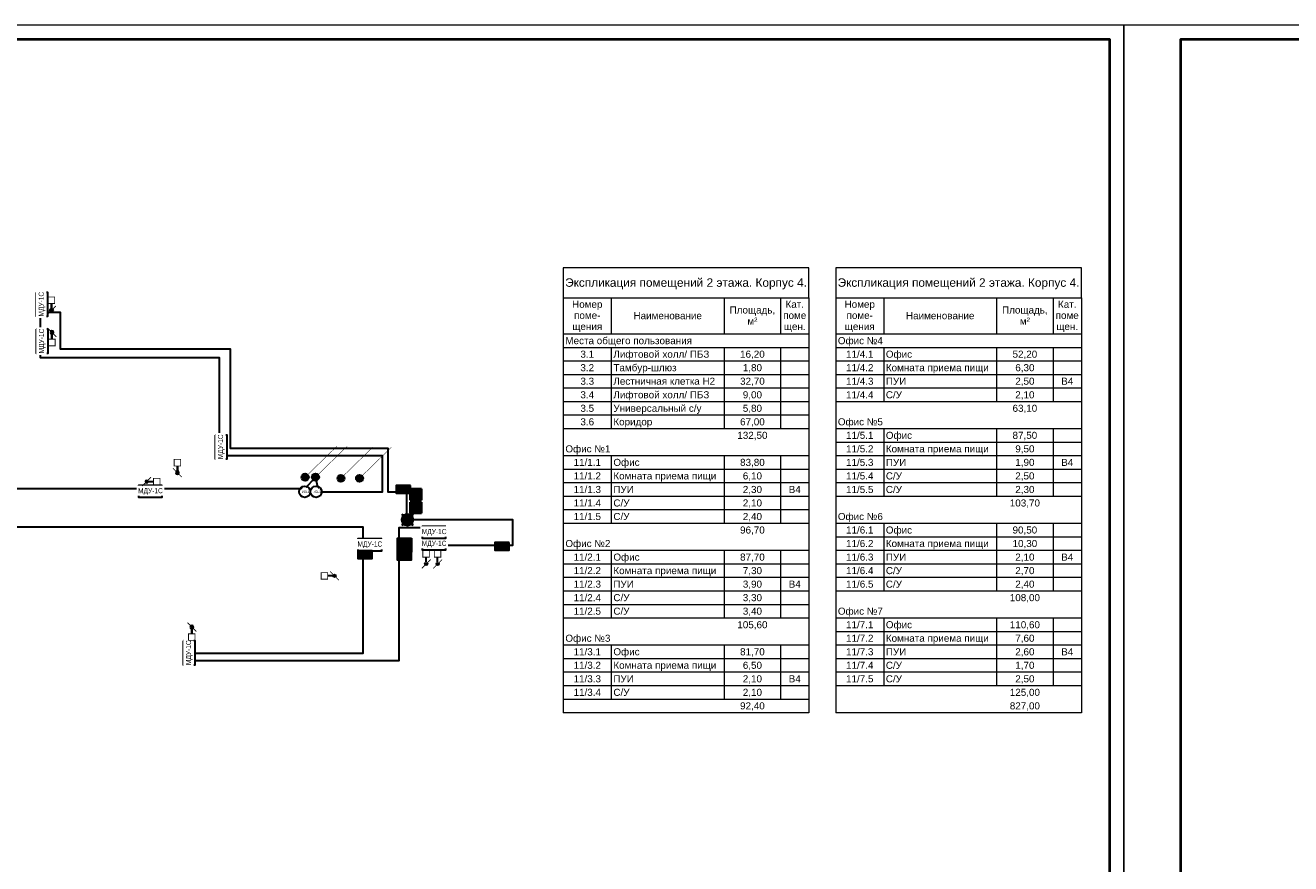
# Model space of a CAD drawing. Header units: millimetres. Extents: x -816133 to 919604, y 87941 to 147341.
# Tile 20 of 256: x -518652 to -473827, y 117641 to 147341. Entities that reach past the tile are written whole.
import ezdxf
from ezdxf.enums import TextEntityAlignment as Align

# ---------------------------------------------------------------- set-up
doc = ezdxf.new("R2010")
doc.units = ezdxf.units.MM
doc.set_wipeout_variables(frame=1)
for name, color, linetype, lineweight in [('_АПС_Оборудование', 1, 'Continuous', 30), ('A-010-M_LINE-T', 7, 'Continuous', 18), ('RC-Извещатели_пожарные', 1, 'Continuous', 30), ('Z-000-P_SCHED', 7, 'Continuous', 20), ('Воздуховоды', 7, 'Continuous', 18), ('ОС', 5, 'Continuous', 25), ('СС-011-ПОЖ-СИГНАЛИЗАЦИЯ', 1, 'Continuous', 30), ('УГО АПС и АПЗ$0$_АПС_Оборудование', 1, 'Continuous', 30), ('УГО АПС и АПЗ$0$СС-011-ПОЖ-СИГНАЛИЗАЦИЯ', 1, 'Continuous', 30)]:
    doc.layers.add(name, color=color, linetype=linetype, lineweight=lineweight)
for name, color, linetype in [('EI_HATCH_GALV', 7, 'Continuous'), ('АПС', 5, 'Continuous'), ('ССПС', 5, 'Continuous'), ('формат', 250, 'Continuous')]:
    doc.layers.add(name, color=color, linetype=linetype)
doc.layers.add('УГО АПС и АПЗ$0$СС_СОУЭ', color=7, linetype='Continuous', lineweight=35, true_color=0x004961)
doc.styles.add('1111', font='ARIALN.TTF')
doc.styles.add('Arial', font='arial.ttf', dxfattribs={"width": 0.9, "height": 700})
doc.styles.add('Arial Narrow', font='ARIALN.TTF', dxfattribs={"width": 0.9, "height": 600})
doc.styles.add('Arial_4', font='arial.ttf', dxfattribs={"height": 3})
doc.styles.add('Arial_5', font='arial.ttf', dxfattribs={"height": 2.5})
doc.styles.add('CP.Text', font='arial.ttf')

# ---------------------------------------------------------------- blocks, each defined once
blk = doc.blocks.new('*U1162')
at = {"color": 0, "lineweight": 0}
blk.add_lwpolyline([(-841, 0), (0, 0), (0, 594), (-841, 594)], close=True, dxfattribs=at)
at = {"lineweight": 40}
blk.add_lwpolyline([(-821, 5), (-5, 5), (-5, 589), (-821, 589)], close=True, dxfattribs=at)
at = {"style": 'Arial', "width": 0.9, "flags": 8}
blk.add_attdef('FORMAT', (-36.87, 1.26), '', height=2.8, dxfattribs=at)
blk = doc.blocks.new('*U1156')
at = {"ltscale": 100}
h = blk.add_hatch(color=256, dxfattribs=at)
h.dxf.hatch_style = 1
h.paths.add_polyline_path([(-35, 0, 1), (35, 0, 1)])
at = {"lineweight": 30}
blk.add_lwpolyline([(313, 313, 0, 45, 0), (186, 186, 4.5, 4.5, 0), (25, 25, 4.5, 4.5, 0)], format="xyseb", dxfattribs=at)
blk.add_circle((0, 0), 34.8, dxfattribs=at)
blk = doc.blocks.new('АМ-1')
at = {"lineweight": 40, "ltscale": 2, "true_color": 0xffffff}
h = blk.add_hatch(color=7, dxfattribs=at)
h.dxf.hatch_style = 1
h.paths.add_polyline_path([(2, 136), (506, 136), (506, 408), (2, 408)])
at = {"layer": 'ОС', "color": 1, "lineweight": 30}
blk.add_lwpolyline([(506, 408), (2, 408), (2, 136), (506, 136)], close=True, dxfattribs=at)
at = {"layer": 'ССПС', "color": 1, "lineweight": -2, "ltscale": 1000, "style": '1111', "width": 0.8}
blk.add_text('АМ-1', height=151, dxfattribs=at).set_placement((87, 194))
blk = doc.blocks.new('УГО АПС и АПЗ$0$точка сбора')
h = blk.add_hatch(color=255)
h.dxf.hatch_style = 1
h.paths.add_polyline_path([(0, 0), (-88, 88, 0.198912), (-125, 0, 0.198912), (-88, -88)])
h.paths.add_polyline_path([(125, 0, 0.198912), (88, 88), (0, 0), (88, -88, 0.198912)])
h = blk.add_hatch(color=2)
h.dxf.hatch_style = 1
h.paths.add_polyline_path([(88, -88), (0, 0), (-88, -88, 0.414214)])
h.paths.add_polyline_path([(88, 88, 0.414214), (-88, 88), (0, 0)])
at = {"layer": 'УГО АПС и АПЗ$0$СС_СОУЭ', "color": 1}
for p, q in [((-88, 88), (-125, 125)), ((-88, 88), (-125, 88)), ((-88, 88), (-88, 125)), ((88, 88), (125, 125)), ((88, 88), (88, 125)), ((88, 88), (125, 88)), ((-88, -88), (-125, -125)), ((-88, -88), (-125, -88)), ((-88, -88), (-88, -125)), ((88, -88), (125, -125)), ((88, -88), (88, -125)), ((88, -88), (125, -88))]:
    blk.add_line(p, q, dxfattribs=at)
for points in [[(-88, 88), (88, -88)], [(-88, -88), (88, 88)]]:
    blk.add_lwpolyline(points, dxfattribs=at)
blk.add_circle((0, 0), 125, dxfattribs=at)
blk = doc.blocks.new('УГО АПС и АПЗ$0$A$C7da512b9')
at = {"true_color": 0xffffff}
h = blk.add_hatch(color=7, dxfattribs=at)
h.dxf.hatch_style = 1
h.paths.add_polyline_path([(0, 199.9872), (-399.9744, 199.9872), (-399.9744, -199.9872), (0, -199.9872)])
at = {"lineweight": 35, "true_color": 0x0a0aff}
for points in [[(0, 74.9952), (0, 199.9872), (-399.9744, 199.9872), (-399.9744, 74.9952)], [(-399.9744, -74.9952), (-399.9744, -199.9872), (0, -199.9872), (0, -74.9952)]]:
    blk.add_hatch(color=5, dxfattribs=at).paths.add_polyline_path(points)
at = {"color": 5, "lineweight": 35, "true_color": 0x0a0aff}
for p, q in [((-399.9744, 199.9872), (-399.9744, -199.9872)), ((0, 199.9872), (-399.9744, 199.9872)), ((0, -199.9872), (0, 199.9872)), ((-399.9744, -199.9872), (0, -199.9872))]:
    blk.add_line(p, q, dxfattribs=at)
blk = doc.blocks.new('_МДУ')
at = {"color": 1}
blk.add_wipeout([(-350, 175), (350, 175), (350, -175), (-350, -175)], dxfattribs=at)
at = {"layer": 'АПС', "color": 1, "lineweight": 30, "ltscale": 200}
blk.add_lwpolyline([(350, 175), (-350, 175), (-350, -175), (350, -175)], close=True, dxfattribs=at)
at = {"layer": 'АПС', "color": 0, "lineweight": 30, "ltscale": 200, "insert": (3, 0), "char_height": 151, "width": 668.29, "attachment_point": 5, "style": 'Arial Narrow', "bg_fill": 2}
blk.add_mtext('МДУ-1С', dxfattribs=at)
blk = doc.blocks.new('пд_выт')
at = {"layer": 'Воздуховоды', "true_color": 0xcd6928}
h = blk.add_hatch(color=32, dxfattribs=at)
h.dxf.hatch_style = 1
h.paths.add_polyline_path([(468770, -40558, 1), (468659, -40558, 1)])
at = {"layer": 'Воздуховоды', "color": 32, "lineweight": 30, "true_color": 0xcd6928}
blk.add_line((468645, -40558), (468472, -40558), dxfattribs=at)
at = {"layer": 'Воздуховоды', "color": 32, "true_color": 0xcd6928, "const_width": 29.5}
blk.add_lwpolyline([(468242, -40674), (468472, -40673), (468472, -40443), (468241, -40443)], close=True, dxfattribs=at)
for points in [[(468558, -40401), (468675, -40519)], [(468754, -40597), (468871, -40714)]]:
    blk.add_lwpolyline(points, dxfattribs=at)
at = {"layer": 'Воздуховоды', "color": 32, "true_color": 0xcd6928}
blk.add_circle((468715, -40558), 55.4, dxfattribs=at)
blk = doc.blocks.new('озк_выт')
at = {"layer": 'УГО АПС и АПЗ$0$_АПС_Оборудование', "ltscale": 200}
h = blk.add_hatch(color=5, dxfattribs=at)
h.dxf.hatch_style = 1
h.paths.add_polyline_path([(468756, -41333, 1), (468645, -41333, 1)])
at = {"color": 5, "const_width": 29.5}
blk.add_lwpolyline([(468544, -41177), (468661, -41294)], dxfattribs=at)
at = {"layer": 'УГО АПС и АПЗ$0$_АПС_Оборудование', "color": 5, "lineweight": 35, "ltscale": 200}
blk.add_line((468631, -41333), (468458, -41334), dxfattribs=at)
at = {"layer": 'УГО АПС и АПЗ$0$_АПС_Оборудование', "color": 5, "const_width": 29.5}
blk.add_lwpolyline([(468227, -41449), (468458, -41449), (468458, -41218), (468227, -41218)], close=True, dxfattribs=at)
blk.add_lwpolyline([(468740, -41373), (468857, -41490)], dxfattribs=at)
at = {"layer": 'УГО АПС и АПЗ$0$_АПС_Оборудование', "color": 5}
blk.add_circle((468700, -41333), 55.4, dxfattribs=at)
blk = doc.blocks.new('пд_пр')
at = {"layer": 'Воздуховоды', "true_color": 0x008800}
h = blk.add_hatch(color=96, dxfattribs=at)
h.dxf.hatch_style = 1
h.paths.add_polyline_path([(468765, -40912, 1), (468654, -40912, 1)])
at = {"layer": 'Воздуховоды', "color": 96, "lineweight": 30, "true_color": 0x008800}
blk.add_line((468640, -40912), (468467, -40912), dxfattribs=at)
at = {"layer": 'Воздуховоды', "color": 96, "true_color": 0x008800, "const_width": 29.5}
blk.add_lwpolyline([(468237, -41028), (468468, -41028), (468467, -40797), (468237, -40797)], close=True, dxfattribs=at)
for points in [[(468553, -40755), (468671, -40873)], [(468749, -40951), (468867, -41069)]]:
    blk.add_lwpolyline(points, dxfattribs=at)
at = {"layer": 'Воздуховоды', "color": 96, "true_color": 0x008800}
blk.add_circle((468710, -40912), 55.4, dxfattribs=at)
blk = doc.blocks.new('озк_пр')
at = {"layer": 'УГО АПС и АПЗ$0$_АПС_Оборудование', "ltscale": 200}
h = blk.add_hatch(color=1, dxfattribs=at)
h.dxf.hatch_style = 1
h.paths.add_polyline_path([(468761, -41723, 1), (468650, -41723, 1)])
at = {"color": 1, "const_width": 29.5}
blk.add_lwpolyline([(468549, -41567), (468666, -41684)], dxfattribs=at)
at = {"layer": 'УГО АПС и АПЗ$0$_АПС_Оборудование', "color": 1, "lineweight": 35, "ltscale": 200}
blk.add_line((468636, -41723), (468463, -41723), dxfattribs=at)
at = {"layer": 'УГО АПС и АПЗ$0$_АПС_Оборудование', "color": 1, "const_width": 29.5}
blk.add_lwpolyline([(468233, -41839), (468463, -41839), (468463, -41608), (468232, -41608)], close=True, dxfattribs=at)
blk.add_lwpolyline([(468745, -41762), (468862, -41880)], dxfattribs=at)
at = {"layer": 'УГО АПС и АПЗ$0$_АПС_Оборудование', "color": 1}
blk.add_circle((468706, -41723), 55.4, dxfattribs=at)
blk = doc.blocks.new('ИЗ-1')
blk.add_wipeout([(469979, -66893), (470179, -67093), (470379, -66893), (470179, -66693)])
blk.add_circle((470179, -66893), 200)
at = {"layer": 'УГО АПС и АПЗ$0$СС-011-ПОЖ-СИГНАЛИЗАЦИЯ', "color": 1, "style": 'CP.Text', "width": 0.8}
blk.add_text('ИЗ-1', height=90, dxfattribs=at).set_placement((470079, -66939))
blk = doc.blocks.new('УДП')
at = {"color": 30}
blk.add_wipeout([(324223, -148669), (324222, -149169), (323722, -149169), (323723, -148669)], dxfattribs=at).dxf.layer = 'RC-Извещатели_пожарные'
blk.add_wipeout([(323722, -149169), (323723, -148669), (324223, -148669), (324222, -149169)], dxfattribs=at).dxf.layer = 'RC-Извещатели_пожарные'
at = {"layer": 'EI_HATCH_GALV', "lineweight": 30, "true_color": 0xffffff}
h = blk.add_hatch(color=7, dxfattribs=at)
h.dxf.hatch_style = 1
h.paths.add_polyline_path([(324223, -148669), (324222, -149169), (323722, -149169), (323723, -148669)])
at = {"layer": 'RC-Извещатели_пожарные', "color": 30, "ltscale": 30}
blk.add_lwpolyline([(324223, -148669), (324222, -149169), (323722, -149169), (323723, -148669)], close=True, dxfattribs=at)
at = {"layer": 'RC-Извещатели_пожарные', "color": 30, "ltscale": 30, "const_width": 37.5}
blk.add_lwpolyline([(323823, -148769, 1), (324123, -148769, 1)], format="xyb", dxfattribs=at)
blk.add_lwpolyline([(323972, -148919), (323972, -149069)], dxfattribs=at)
at = {"color": 30, "lineweight": 30, "style": 'Arial Narrow', "width": 0.9}
blk.add_text('ДУ', height=100, dxfattribs=at).set_placement((323814, -149078), align=Align.MIDDLE_CENTER)
blk = doc.blocks.new('авфывыа')
at = {"lineweight": 40, "ltscale": 2, "true_color": 0xffffff}
h = blk.add_hatch(color=7, dxfattribs=at)
h.dxf.hatch_style = 1
h.paths.add_polyline_path([(287340, 199930), (287843, 199930), (287843, 200202), (287340, 200202)])
at = {"layer": 'ОС', "color": 1, "lineweight": 30}
blk.add_lwpolyline([(287843, 200202), (287340, 200202), (287340, 199930), (287843, 199930)], close=True, dxfattribs=at)
at = {"layer": 'ССПС', "color": 1, "lineweight": -2, "ltscale": 1000, "style": '1111', "width": 0.8}
blk.add_text('АМ-1', height=151, dxfattribs=at).set_placement((287425, 199988))

msp = doc.modelspace()

# ---------------------------------------------------------------- linework, layer by layer
at = {"layer": 'A-010-M_LINE-T'}
for p, q in [((-499595, 138746), (-499595, 137688)), ((-490895, 138746), (-499595, 138746)), ((-490895, 137688), (-490895, 138746)), ((-489943, 138746), (-489943, 137688)), ((-481243, 138746), (-489943, 138746)), ((-481243, 137688), (-481243, 138746)), ((-499595, 137688), (-499595, 122984)), ((-499595, 137688), (-490895, 137688)), ((-497895, 137688), (-497895, 136401)), ((-493895, 137688), (-493895, 136401)), ((-491895, 137688), (-491895, 136401)), ((-490895, 137688), (-490895, 122984)), ((-489943, 137688), (-489943, 122984)), ((-489943, 137688), (-481243, 137688)), ((-488243, 137688), (-488243, 136401)), ((-484243, 137688), (-484243, 136401)), ((-482243, 137688), (-482243, 136401)), ((-481243, 137688), (-481243, 122984)), ((-497895, 136401), (-499595, 136401)), ((-493895, 136401), (-497895, 136401)), ((-491895, 136401), (-493895, 136401)), ((-490895, 136401), (-491895, 136401)), ((-488243, 136401), (-489943, 136401)), ((-484243, 136401), (-488243, 136401)), ((-482243, 136401), (-484243, 136401)), ((-481243, 136401), (-482243, 136401)), ((-497895, 135921), (-499595, 135921)), ((-493895, 135921), (-497895, 135921)), ((-497895, 135921), (-497895, 135442)), ((-491895, 135921), (-493895, 135921)), ((-493895, 135921), (-493895, 135442)), ((-490895, 135921), (-491895, 135921)), ((-491895, 135921), (-491895, 135442)), ((-488243, 135921), (-489943, 135921)), ((-484243, 135921), (-488243, 135921)), ((-488243, 135921), (-488243, 135442)), ((-482243, 135921), (-484243, 135921)), ((-484243, 135921), (-484243, 135442)), ((-481243, 135921), (-482243, 135921)), ((-482243, 135921), (-482243, 135442)), ((-497895, 135442), (-499595, 135442)), ((-493895, 135442), (-497895, 135442)), ((-497895, 135442), (-497895, 134963)), ((-491895, 135442), (-493895, 135442)), ((-493895, 135442), (-493895, 134963)), ((-490895, 135442), (-491895, 135442)), ((-491895, 135442), (-491895, 134963)), ((-488243, 135442), (-489943, 135442)), ((-484243, 135442), (-488243, 135442)), ((-488243, 135442), (-488243, 134963)), ((-482243, 135442), (-484243, 135442)), ((-484243, 135442), (-484243, 134963)), ((-481243, 135442), (-482243, 135442)), ((-482243, 135442), (-482243, 134963)), ((-497895, 134963), (-499595, 134963)), ((-493895, 134963), (-497895, 134963)), ((-497895, 134963), (-497895, 134484)), ((-491895, 134963), (-493895, 134963)), ((-493895, 134963), (-493895, 134484)), ((-490895, 134963), (-491895, 134963)), ((-491895, 134963), (-491895, 134484)), ((-488243, 134963), (-489943, 134963)), ((-484243, 134963), (-488243, 134963)), ((-488243, 134963), (-488243, 134484)), ((-482243, 134963), (-484243, 134963)), ((-484243, 134963), (-484243, 134484)), ((-481243, 134963), (-482243, 134963)), ((-482243, 134963), (-482243, 134484)), ((-497895, 134484), (-499595, 134484)), ((-493895, 134484), (-497895, 134484)), ((-497895, 134484), (-497895, 134005)), ((-491895, 134484), (-493895, 134484)), ((-493895, 134484), (-493895, 134005)), ((-490895, 134484), (-491895, 134484)), ((-491895, 134484), (-491895, 134005)), ((-488243, 134484), (-489943, 134484)), ((-484243, 134484), (-488243, 134484)), ((-488243, 134484), (-488243, 134005)), ((-482243, 134484), (-484243, 134484)), ((-484243, 134484), (-484243, 134005)), ((-481243, 134484), (-482243, 134484)), ((-482243, 134484), (-482243, 134005)), ((-497895, 134005), (-499595, 134005)), ((-493895, 134005), (-497895, 134005)), ((-497895, 134005), (-497895, 133525)), ((-491895, 134005), (-493895, 134005)), ((-493895, 134005), (-493895, 133525)), ((-490895, 134005), (-491895, 134005)), ((-491895, 134005), (-491895, 133525)), ((-488243, 134005), (-489943, 134005)), ((-484243, 134005), (-488243, 134005)), ((-482243, 134005), (-484243, 134005)), ((-481243, 134005), (-482243, 134005)), ((-497895, 133525), (-499595, 133525)), ((-493895, 133525), (-497895, 133525)), ((-497895, 133525), (-497895, 133046)), ((-491895, 133525), (-493895, 133525)), ((-493895, 133525), (-493895, 133046)), ((-490895, 133525), (-491895, 133525)), ((-491895, 133525), (-491895, 133046)), ((-497895, 133046), (-499595, 133046)), ((-493895, 133046), (-497895, 133046)), ((-491895, 133046), (-493895, 133046)), ((-490895, 133046), (-491895, 133046)), ((-488243, 133046), (-489943, 133046)), ((-484243, 133046), (-488243, 133046)), ((-488243, 133046), (-488243, 132567)), ((-482243, 133046), (-484243, 133046)), ((-484243, 133046), (-484243, 132567)), ((-481243, 133046), (-482243, 133046)), ((-482243, 133046), (-482243, 132567)), ((-488243, 132567), (-489943, 132567)), ((-484243, 132567), (-488243, 132567)), ((-488243, 132567), (-488243, 132088)), ((-482243, 132567), (-484243, 132567)), ((-484243, 132567), (-484243, 132088)), ((-481243, 132567), (-482243, 132567)), ((-482243, 132567), (-482243, 132088)), ((-497895, 132088), (-499595, 132088)), ((-493895, 132088), (-497895, 132088)), ((-497895, 132088), (-497895, 131609)), ((-491895, 132088), (-493895, 132088)), ((-493895, 132088), (-493895, 131609)), ((-490895, 132088), (-491895, 132088)), ((-491895, 132088), (-491895, 131609)), ((-488243, 132088), (-489943, 132088)), ((-484243, 132088), (-488243, 132088)), ((-488243, 132088), (-488243, 131609)), ((-482243, 132088), (-484243, 132088)), ((-484243, 132088), (-484243, 131609)), ((-481243, 132088), (-482243, 132088)), ((-482243, 132088), (-482243, 131609)), ((-497895, 131609), (-499595, 131609)), ((-493895, 131609), (-497895, 131609)), ((-497895, 131609), (-497895, 131130)), ((-491895, 131609), (-493895, 131609)), ((-493895, 131609), (-493895, 131130)), ((-490895, 131609), (-491895, 131609)), ((-491895, 131609), (-491895, 131130)), ((-488243, 131609), (-489943, 131609)), ((-484243, 131609), (-488243, 131609)), ((-488243, 131609), (-488243, 131130)), ((-482243, 131609), (-484243, 131609)), ((-484243, 131609), (-484243, 131130)), ((-481243, 131609), (-482243, 131609)), ((-482243, 131609), (-482243, 131130)), ((-497895, 131130), (-499595, 131130)), ((-493895, 131130), (-497895, 131130)), ((-497895, 131130), (-497895, 130650)), ((-491895, 131130), (-493895, 131130)), ((-493895, 131130), (-493895, 130650)), ((-490895, 131130), (-491895, 131130)), ((-491895, 131130), (-491895, 130650)), ((-488243, 131130), (-489943, 131130)), ((-484243, 131130), (-488243, 131130)), ((-488243, 131130), (-488243, 130650)), ((-482243, 131130), (-484243, 131130)), ((-484243, 131130), (-484243, 130650)), ((-481243, 131130), (-482243, 131130)), ((-482243, 131130), (-482243, 130650)), ((-497895, 130650), (-499595, 130650)), ((-493895, 130650), (-497895, 130650)), ((-497895, 130650), (-497895, 130171)), ((-491895, 130650), (-493895, 130650)), ((-493895, 130650), (-493895, 130171)), ((-490895, 130650), (-491895, 130650)), ((-491895, 130650), (-491895, 130171)), ((-488243, 130650), (-489943, 130650)), ((-484243, 130650), (-488243, 130650)), ((-482243, 130650), (-484243, 130650)), ((-481243, 130650), (-482243, 130650)), ((-497895, 130171), (-499595, 130171)), ((-493895, 130171), (-497895, 130171)), ((-497895, 130171), (-497895, 129692)), ((-491895, 130171), (-493895, 130171)), ((-493895, 130171), (-493895, 129692)), ((-490895, 130171), (-491895, 130171)), ((-491895, 130171), (-491895, 129692)), ((-497895, 129692), (-499595, 129692)), ((-493895, 129692), (-497895, 129692)), ((-491895, 129692), (-493895, 129692)), ((-490895, 129692), (-491895, 129692)), ((-488243, 129692), (-489943, 129692)), ((-484243, 129692), (-488243, 129692)), ((-488243, 129692), (-488243, 129213)), ((-482243, 129692), (-484243, 129692)), ((-484243, 129692), (-484243, 129213)), ((-481243, 129692), (-482243, 129692)), ((-482243, 129692), (-482243, 129213)), ((-488243, 129213), (-489943, 129213)), ((-484243, 129213), (-488243, 129213)), ((-488243, 129213), (-488243, 128734)), ((-482243, 129213), (-484243, 129213)), ((-484243, 129213), (-484243, 128734)), ((-481243, 129213), (-482243, 129213)), ((-482243, 129213), (-482243, 128734)), ((-497895, 128734), (-499595, 128734)), ((-493895, 128734), (-497895, 128734)), ((-497895, 128734), (-497895, 128255)), ((-491895, 128734), (-493895, 128734)), ((-493895, 128734), (-493895, 128255)), ((-490895, 128734), (-491895, 128734)), ((-491895, 128734), (-491895, 128255)), ((-488243, 128734), (-489943, 128734)), ((-484243, 128734), (-488243, 128734)), ((-488243, 128734), (-488243, 128255)), ((-482243, 128734), (-484243, 128734)), ((-484243, 128734), (-484243, 128255)), ((-481243, 128734), (-482243, 128734)), ((-482243, 128734), (-482243, 128255)), ((-497895, 128255), (-499595, 128255)), ((-493895, 128255), (-497895, 128255)), ((-497895, 128255), (-497895, 127775)), ((-491895, 128255), (-493895, 128255)), ((-493895, 128255), (-493895, 127775)), ((-490895, 128255), (-491895, 128255)), ((-491895, 128255), (-491895, 127775)), ((-488243, 128255), (-489943, 128255)), ((-484243, 128255), (-488243, 128255)), ((-488243, 128255), (-488243, 127775)), ((-482243, 128255), (-484243, 128255)), ((-484243, 128255), (-484243, 127775)), ((-481243, 128255), (-482243, 128255)), ((-482243, 128255), (-482243, 127775)), ((-497895, 127775), (-499595, 127775)), ((-493895, 127775), (-497895, 127775)), ((-497895, 127775), (-497895, 127296)), ((-491895, 127775), (-493895, 127775)), ((-493895, 127775), (-493895, 127296)), ((-490895, 127775), (-491895, 127775)), ((-491895, 127775), (-491895, 127296)), ((-488243, 127775), (-489943, 127775)), ((-484243, 127775), (-488243, 127775)), ((-488243, 127775), (-488243, 127296)), ((-482243, 127775), (-484243, 127775)), ((-484243, 127775), (-484243, 127296)), ((-481243, 127775), (-482243, 127775)), ((-482243, 127775), (-482243, 127296)), ((-497895, 127296), (-499595, 127296)), ((-493895, 127296), (-497895, 127296)), ((-497895, 127296), (-497895, 126817)), ((-491895, 127296), (-493895, 127296)), ((-493895, 127296), (-493895, 126817)), ((-490895, 127296), (-491895, 127296)), ((-491895, 127296), (-491895, 126817)), ((-488243, 127296), (-489943, 127296)), ((-484243, 127296), (-488243, 127296)), ((-482243, 127296), (-484243, 127296)), ((-481243, 127296), (-482243, 127296)), ((-497895, 126817), (-499595, 126817)), ((-493895, 126817), (-497895, 126817)), ((-497895, 126817), (-497895, 126338)), ((-491895, 126817), (-493895, 126817)), ((-493895, 126817), (-493895, 126338)), ((-490895, 126817), (-491895, 126817)), ((-491895, 126817), (-491895, 126338)), ((-497895, 126338), (-499595, 126338)), ((-493895, 126338), (-497895, 126338)), ((-491895, 126338), (-493895, 126338)), ((-490895, 126338), (-491895, 126338)), ((-488243, 126338), (-489943, 126338)), ((-484243, 126338), (-488243, 126338)), ((-488243, 126338), (-488243, 125859)), ((-482243, 126338), (-484243, 126338)), ((-484243, 126338), (-484243, 125859)), ((-481243, 126338), (-482243, 126338)), ((-482243, 126338), (-482243, 125859)), ((-488243, 125859), (-489943, 125859)), ((-484243, 125859), (-488243, 125859)), ((-488243, 125859), (-488243, 125379)), ((-482243, 125859), (-484243, 125859)), ((-484243, 125859), (-484243, 125379)), ((-481243, 125859), (-482243, 125859)), ((-482243, 125859), (-482243, 125379)), ((-497895, 125379), (-499595, 125379)), ((-493895, 125379), (-497895, 125379)), ((-497895, 125379), (-497895, 124900)), ((-491895, 125379), (-493895, 125379)), ((-493895, 125379), (-493895, 124900)), ((-490895, 125379), (-491895, 125379)), ((-491895, 125379), (-491895, 124900)), ((-488243, 125379), (-489943, 125379)), ((-484243, 125379), (-488243, 125379)), ((-488243, 125379), (-488243, 124900)), ((-482243, 125379), (-484243, 125379)), ((-484243, 125379), (-484243, 124900)), ((-481243, 125379), (-482243, 125379)), ((-482243, 125379), (-482243, 124900)), ((-497895, 124900), (-499595, 124900)), ((-493895, 124900), (-497895, 124900)), ((-497895, 124900), (-497895, 124421)), ((-491895, 124900), (-493895, 124900)), ((-493895, 124900), (-493895, 124421)), ((-490895, 124900), (-491895, 124900)), ((-491895, 124900), (-491895, 124421)), ((-488243, 124900), (-489943, 124900)), ((-484243, 124900), (-488243, 124900)), ((-488243, 124900), (-488243, 124421)), ((-482243, 124900), (-484243, 124900)), ((-484243, 124900), (-484243, 124421)), ((-481243, 124900), (-482243, 124900)), ((-482243, 124900), (-482243, 124421)), ((-497895, 124421), (-499595, 124421)), ((-493895, 124421), (-497895, 124421)), ((-497895, 124421), (-497895, 123942)), ((-491895, 124421), (-493895, 124421)), ((-493895, 124421), (-493895, 123942)), ((-490895, 124421), (-491895, 124421)), ((-491895, 124421), (-491895, 123942)), ((-488243, 124421), (-489943, 124421)), ((-484243, 124421), (-488243, 124421)), ((-488243, 124421), (-488243, 123942)), ((-482243, 124421), (-484243, 124421)), ((-484243, 124421), (-484243, 123942)), ((-481243, 124421), (-482243, 124421)), ((-482243, 124421), (-482243, 123942)), ((-497895, 123942), (-499595, 123942)), ((-493895, 123942), (-497895, 123942)), ((-497895, 123942), (-497895, 123463)), ((-491895, 123942), (-493895, 123942)), ((-493895, 123942), (-493895, 123463)), ((-490895, 123942), (-491895, 123942)), ((-491895, 123942), (-491895, 123463)), ((-488243, 123942), (-489943, 123942)), ((-484243, 123942), (-488243, 123942)), ((-482243, 123942), (-484243, 123942)), ((-481243, 123942), (-482243, 123942)), ((-497895, 123463), (-499595, 123463)), ((-493895, 123463), (-497895, 123463)), ((-491895, 123463), (-493895, 123463)), ((-490895, 123463), (-491895, 123463)), ((-490895, 122984), (-499595, 122984)), ((-481243, 122984), (-489943, 122984))]:
    msp.add_line(p, q, dxfattribs=at)
at = {"layer": 'СС-011-ПОЖ-СИГНАЛИЗАЦИЯ', "color": 1}
for points in [[(-508373, 131335), (-508267, 130813), (-505999, 130813), (-505999, 132084), (-511774, 132084), (-511774, 135565), (-518112, 135565), (-518112, 137183), (-517414, 137183), (-517414, 135881), (-511396, 135881), (-511396, 132357), (-505812, 132357), (-505812, 130813), (-505146, 130813), (-505146, 129840), (-501390, 129840), (-501390, 128916), (-504195, 128916), (-504195, 129536), (-505422, 129536), (-505422, 124825), (-512733, 124825), (-512733, 125098), (-506685, 125098), (-506685, 129558), (-531168, 129558)], [(-519268, 130928), (-508736, 130928), (-508373, 131335)]]:
    msp.add_lwpolyline(points, dxfattribs=at)

# ---------------------------------------------------------------- block references
at = {"xscale": 3.600000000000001, "yscale": 3.600000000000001, "zscale": 3.600000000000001, "rotation": 359.2880171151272}
for p in [(-508739, 131333), (-508373, 131335), (-507471, 131295), (-506811, 131295)]:
    msp.add_blockref('*U1156', p, dxfattribs=at)
at = {"color": 6}
for p in [(-792855, -69158), (-789354, -71188)]:
    msp.add_blockref('авфывыа', p, dxfattribs=at)
msp.add_blockref('АМ-1', (-505480, 128270))
at = {"layer": 'СС-011-ПОЖ-СИГНАЛИЗАЦИЯ', "lineweight": 30, "xscale": -1}
for p, rotation in [((-476376, -332238), 270), ((-554598, 600190), 90)]:
    msp.add_blockref('озк_выт', p, dxfattribs=dict(at, rotation=rotation))
at = {"layer": 'СС-011-ПОЖ-СИГНАЛИЗАЦИЯ', "lineweight": 30}
msp.add_blockref('пд_выт', (-976414, 168395), dxfattribs=at)
at = {"layer": 'УГО АПС и АПЗ$0$_АПС_Оборудование', "rotation": 270}
for p in [(-504815, 130517), (-504815, 130054)]:
    msp.add_blockref('УГО АПС и АПЗ$0$A$C7da512b9', p, dxfattribs=at)
at = {"layer": 'УГО АПС и АПЗ$0$_АПС_Оборудование', "xscale": 1.6, "yscale": 1.6, "zscale": 1.6, "rotation": 270}
msp.add_blockref('УГО АПС и АПЗ$0$точка сбора', (-505117, 129824, 0), dxfattribs=at)
at = {"layer": 'формат', "xscale": 100, "yscale": 100, "zscale": 100}
for p in [(-479733, 87941), (-395633, 87941)]:
    msp.add_blockref('*U1162', p, dxfattribs=at)

# ---------------------------------------------------------------- texts
at = {"layer": 'Z-000-P_SCHED', "line_spacing_factor": 0.941778}
for s, insert, char_height, width, attachment_point, style in [('Экспликация помещений 2 этажа. Корпус 4.', (-495245, 138378), 300, 10224.68, 2, 'Arial_4'), ('Экспликация помещений 2 этажа. Корпус 4.', (-485593, 138378), 300, 10224.68, 2, 'Arial_4'), ('Номер\\Pпоме-\\Pщения', (-498745, 137583), 250, 1285.52, 2, 'Arial_5'), ('Наименование', (-495895, 137179), 250, 2895.47, 2, 'Arial_5'), ('Площадь,\\Pм\\fArial|b0|i0|c238|p34|;²', (-492895, 137381), 250, 1925.21, 2, 'Arial_5'), ('Кат.\\Pпоме\\Pщен.', (-491395, 137583), 250, 979.44, 2, 'Arial_5'), ('Номер\\Pпоме-\\Pщения', (-489093, 137583), 250, 1285.52, 2, 'Arial_5'), ('Наименование', (-486243, 137179), 250, 2895.47, 2, 'Arial_5'), ('Площадь,\\Pм\\fArial|b0|i0|c238|p34|;²', (-483243, 137381), 250, 1925.21, 2, 'Arial_5'), ('Кат.\\Pпоме\\Pщен.', (-481743, 137583), 250, 979.44, 2, 'Arial_5'), ('Места общего пользования', (-499520, 136295), 250, 5356.32, 1, 'Arial_5'), ('Офис №4', (-489868, 136295), 250, 1903.79, 1, 'Arial_5'), ('3.1', (-498745, 135816), 250, 581.54, 2, 'Arial_5'), ('Лифтовой холл/ ПБЗ', (-497820, 135816), 250, 4052.44, 1, 'Arial_5'), ('16,20', (-492895, 135816), 250, 1046.78, 2, 'Arial_5'), ('11/4.1', (-489093, 135816), 250, 1163.09, 2, 'Arial_5'), ('Офис', (-488168, 135816), 250, 1107.99, 1, 'Arial_5'), ('52,20', (-483243, 135816), 250, 1046.78, 2, 'Arial_5'), ('3.2', (-498745, 135337), 250, 581.54, 2, 'Arial_5'), ('Тамбур-шлюз', (-497820, 135337), 250, 2659.79, 1, 'Arial_5'), ('1,80', (-492895, 135337), 250, 814.16, 2, 'Arial_5'), ('11/4.2', (-489093, 135337), 250, 1163.09, 2, 'Arial_5'), ('Комната приема пищи', (-488168, 135337), 250, 4358.51, 1, 'Arial_5'), ('6,30', (-483243, 135337), 250, 814.16, 2, 'Arial_5'), ('3.3', (-498745, 134858), 250, 581.54, 2, 'Arial_5'), ('Лестничная клетка Н2', (-497820, 134858), 250, 4300.36, 1, 'Arial_5'), ('32,70', (-492895, 134858), 250, 1046.78, 2, 'Arial_5'), ('11/4.3', (-489093, 134858), 250, 1163.09, 2, 'Arial_5'), ('ПУИ', (-488168, 134858), 250, 863.13, 1, 'Arial_5'), ('2,50', (-483243, 134858), 250, 814.16, 2, 'Arial_5'), ('В4', (-481743, 134858), 250, 511.15, 2, 'Arial_5'), ('3.4', (-498745, 134378), 250, 581.54, 2, 'Arial_5'), ('Лифтовой холл/ ПБЗ', (-497820, 134378), 250, 4052.44, 1, 'Arial_5'), ('9,00', (-492895, 134378), 250, 814.16, 2, 'Arial_5'), ('11/4.4', (-489093, 134378), 250, 1163.09, 2, 'Arial_5'), ('С/У', (-488168, 134378), 250, 679.49, 1, 'Arial_5'), ('2,10', (-483243, 134378), 250, 814.16, 2, 'Arial_5'), ('3.5', (-498745, 133899), 250, 581.54, 2, 'Arial_5'), ('Универсальный с/у', (-497820, 133899), 250, 3712.69, 1, 'Arial_5'), ('5,80', (-492895, 133899), 250, 814.16, 2, 'Arial_5'), ('63,10', (-483243, 133899), 250, 1046.78, 2, 'Arial_5'), ('3.6', (-498745, 133420), 250, 581.54, 2, 'Arial_5'), ('Коридор', (-497820, 133420), 250, 1646.69, 1, 'Arial_5'), ('67,00', (-492895, 133420), 250, 1046.78, 2, 'Arial_5'), ('Офис №5', (-489868, 133420), 250, 1903.79, 1, 'Arial_5'), ('132,50', (-492895, 132941), 250, 1279.39, 2, 'Arial_5'), ('11/5.1', (-489093, 132941), 250, 1163.09, 2, 'Arial_5'), ('Офис', (-488168, 132941), 250, 1107.99, 1, 'Arial_5'), ('87,50', (-483243, 132941), 250, 1046.78, 2, 'Arial_5'), ('Офис №1', (-499520, 132462), 250, 1903.79, 1, 'Arial_5'), ('11/5.2', (-489093, 132462), 250, 1163.09, 2, 'Arial_5'), ('Комната приема пищи', (-488168, 132462), 250, 4358.51, 1, 'Arial_5'), ('9,50', (-483243, 132462), 250, 814.16, 2, 'Arial_5'), ('11/1.1', (-498745, 131983), 250, 1163.09, 2, 'Arial_5'), ('Офис', (-497820, 131983), 250, 1107.99, 1, 'Arial_5'), ('83,80', (-492895, 131983), 250, 1046.78, 2, 'Arial_5'), ('11/5.3', (-489093, 131983), 250, 1163.09, 2, 'Arial_5'), ('ПУИ', (-488168, 131983), 250, 863.13, 1, 'Arial_5'), ('1,90', (-483243, 131983), 250, 814.16, 2, 'Arial_5'), ('В4', (-481743, 131983), 250, 511.15, 2, 'Arial_5'), ('11/1.2', (-498745, 131503), 250, 1163.09, 2, 'Arial_5'), ('Комната приема пищи', (-497820, 131503), 250, 4358.51, 1, 'Arial_5'), ('6,10', (-492895, 131503), 250, 814.16, 2, 'Arial_5'), ('11/5.4', (-489093, 131503), 250, 1163.09, 2, 'Arial_5'), ('С/У', (-488168, 131503), 250, 679.49, 1, 'Arial_5'), ('2,50', (-483243, 131503), 250, 814.16, 2, 'Arial_5'), ('11/1.3', (-498745, 131024), 250, 1163.09, 2, 'Arial_5'), ('ПУИ', (-497820, 131024), 250, 863.13, 1, 'Arial_5'), ('2,30', (-492895, 131024), 250, 814.16, 2, 'Arial_5'), ('В4', (-491395, 131024), 250, 511.15, 2, 'Arial_5'), ('11/5.5', (-489093, 131024), 250, 1163.09, 2, 'Arial_5'), ('С/У', (-488168, 131024), 250, 679.49, 1, 'Arial_5'), ('2,30', (-483243, 131024), 250, 814.16, 2, 'Arial_5'), ('11/1.4', (-498745, 130545), 250, 1163.09, 2, 'Arial_5'), ('С/У', (-497820, 130545), 250, 679.49, 1, 'Arial_5'), ('2,10', (-492895, 130545), 250, 814.16, 2, 'Arial_5'), ('103,70', (-483243, 130545), 250, 1279.39, 2, 'Arial_5'), ('11/1.5', (-498745, 130066), 250, 1163.09, 2, 'Arial_5'), ('С/У', (-497820, 130066), 250, 679.49, 1, 'Arial_5'), ('2,40', (-492895, 130066), 250, 814.16, 2, 'Arial_5'), ('Офис №6', (-489868, 130066), 250, 1903.79, 1, 'Arial_5'), ('96,70', (-492895, 129587), 250, 1046.78, 2, 'Arial_5'), ('11/6.1', (-489093, 129587), 250, 1163.09, 2, 'Arial_5'), ('Офис', (-488168, 129587), 250, 1107.99, 1, 'Arial_5'), ('90,50', (-483243, 129587), 250, 1046.78, 2, 'Arial_5'), ('Офис №2', (-499520, 129108), 250, 1903.79, 1, 'Arial_5'), ('11/6.2', (-489093, 129108), 250, 1163.09, 2, 'Arial_5'), ('Комната приема пищи', (-488168, 129108), 250, 4358.51, 1, 'Arial_5'), ('10,30', (-483243, 129108), 250, 1046.78, 2, 'Arial_5'), ('11/2.1', (-498745, 128628), 250, 1163.09, 2, 'Arial_5'), ('Офис', (-497820, 128628), 250, 1107.99, 1, 'Arial_5'), ('11/6.3', (-489093, 128628), 250, 1163.09, 2, 'Arial_5'), ('87,70', (-492895, 128628), 250, 1046.78, 2, 'Arial_5'), ('ПУИ', (-488168, 128628), 250, 863.13, 1, 'Arial_5'), ('2,10', (-483243, 128628), 250, 814.16, 2, 'Arial_5'), ('В4', (-481743, 128628), 250, 511.15, 2, 'Arial_5'), ('11/2.2', (-498745, 128149), 250, 1163.09, 2, 'Arial_5'), ('Комната приема пищи', (-497820, 128149), 250, 4358.51, 1, 'Arial_5'), ('7,30', (-492895, 128149), 250, 814.16, 2, 'Arial_5'), ('11/6.4', (-489093, 128149), 250, 1163.09, 2, 'Arial_5'), ('С/У', (-488168, 128149), 250, 679.49, 1, 'Arial_5'), ('2,70', (-483243, 128149), 250, 814.16, 2, 'Arial_5'), ('11/2.3', (-498745, 127670), 250, 1163.09, 2, 'Arial_5'), ('ПУИ', (-497820, 127670), 250, 863.13, 1, 'Arial_5'), ('3,90', (-492895, 127670), 250, 814.16, 2, 'Arial_5'), ('В4', (-491395, 127670), 250, 511.15, 2, 'Arial_5'), ('11/6.5', (-489093, 127670), 250, 1163.09, 2, 'Arial_5'), ('С/У', (-488168, 127670), 250, 679.49, 1, 'Arial_5'), ('2,40', (-483243, 127670), 250, 814.16, 2, 'Arial_5'), ('11/2.4', (-498745, 127191), 250, 1163.09, 2, 'Arial_5'), ('С/У', (-497820, 127191), 250, 679.49, 1, 'Arial_5'), ('3,30', (-492895, 127191), 250, 814.16, 2, 'Arial_5'), ('108,00', (-483243, 127191), 250, 1279.39, 2, 'Arial_5'), ('11/2.5', (-498745, 126712), 250, 1163.09, 2, 'Arial_5'), ('С/У', (-497820, 126712), 250, 679.49, 1, 'Arial_5'), ('3,40', (-492895, 126712), 250, 814.16, 2, 'Arial_5'), ('Офис №7', (-489868, 126712), 250, 1903.79, 1, 'Arial_5'), ('105,60', (-492895, 126232), 250, 1279.39, 2, 'Arial_5'), ('11/7.1', (-489093, 126232), 250, 1163.09, 2, 'Arial_5'), ('Офис', (-488168, 126232), 250, 1107.99, 1, 'Arial_5'), ('110,60', (-483243, 126232), 250, 1279.39, 2, 'Arial_5'), ('Офис №3', (-499520, 125753), 250, 1903.79, 1, 'Arial_5'), ('11/7.2', (-489093, 125753), 250, 1163.09, 2, 'Arial_5'), ('Комната приема пищи', (-488168, 125753), 250, 4358.51, 1, 'Arial_5'), ('7,60', (-483243, 125753), 250, 814.16, 2, 'Arial_5'), ('11/3.1', (-498745, 125274), 250, 1163.09, 2, 'Arial_5'), ('Офис', (-497820, 125274), 250, 1107.99, 1, 'Arial_5'), ('81,70', (-492895, 125274), 250, 1046.78, 2, 'Arial_5'), ('11/7.3', (-489093, 125274), 250, 1163.09, 2, 'Arial_5'), ('ПУИ', (-488168, 125274), 250, 863.13, 1, 'Arial_5'), ('2,60', (-483243, 125274), 250, 814.16, 2, 'Arial_5'), ('В4', (-481743, 125274), 250, 511.15, 2, 'Arial_5'), ('11/3.2', (-498745, 124795), 250, 1163.09, 2, 'Arial_5'), ('Комната приема пищи', (-497820, 124795), 250, 4358.51, 1, 'Arial_5'), ('6,50', (-492895, 124795), 250, 814.16, 2, 'Arial_5'), ('11/7.4', (-489093, 124795), 250, 1163.09, 2, 'Arial_5'), ('С/У', (-488168, 124795), 250, 679.49, 1, 'Arial_5'), ('1,70', (-483243, 124795), 250, 814.16, 2, 'Arial_5'), ('11/3.3', (-498745, 124316), 250, 1163.09, 2, 'Arial_5'), ('ПУИ', (-497820, 124316), 250, 863.13, 1, 'Arial_5'), ('2,10', (-492895, 124316), 250, 814.16, 2, 'Arial_5'), ('В4', (-491395, 124316), 250, 511.15, 2, 'Arial_5'), ('11/7.5', (-489093, 124316), 250, 1163.09, 2, 'Arial_5'), ('С/У', (-488168, 124316), 250, 679.49, 1, 'Arial_5'), ('2,50', (-483243, 124316), 250, 814.16, 2, 'Arial_5'), ('11/3.4', (-498745, 123837), 250, 1163.09, 2, 'Arial_5'), ('С/У', (-497820, 123837), 250, 679.49, 1, 'Arial_5'), ('2,10', (-492895, 123837), 250, 814.16, 2, 'Arial_5'), ('125,00', (-483243, 123837), 250, 1279.39, 2, 'Arial_5'), ('92,40', (-492895, 123357), 250, 1046.78, 2, 'Arial_5'), ('827,00', (-483243, 123357), 250, 1279.39, 2, 'Arial_5')]:
    msp.add_mtext(s, dxfattribs=dict(at, insert=insert, char_height=char_height, width=width, attachment_point=attachment_point, style=style))

# ---------------------------------------------------------------- next in the draw order: block references
at = {"layer": '_АПС_Оборудование', "color": 0, "lineweight": 30, "xscale": 1.2, "yscale": 1.2, "zscale": 1.2, "rotation": 90}
for p in [(-518062, 137459), (-518053, 136152), (-511712, 132407), (-512845, 125111)]:
    msp.add_blockref('_МДУ', p, dxfattribs=at)
at = {"layer": '_АПС_Оборудование', "color": 0, "lineweight": 30, "xscale": 1.2, "yscale": 1.2, "zscale": 1.2}
for p in [(-514222, 130830), (-506448, 128938), (-504173, 128965)]:
    msp.add_blockref('_МДУ', p, dxfattribs=at)
at = {"layer": 'RC-Извещатели_пожарные', "lineweight": 30}
msp.add_blockref('ИЗ-1', (-978931, 197710), dxfattribs=at)
at = {"layer": 'СС-011-ПОЖ-СИГНАЛИЗАЦИЯ', "lineweight": 30}
msp.add_blockref('УДП', (-829194, 277842), dxfattribs=at)

# ---------------------------------------------------------------- next in the draw order: block references
msp.add_blockref('АМ-1', (-506870, 128320))
at = {"layer": '_АПС_Оборудование', "color": 0, "lineweight": 30, "xscale": 1.2, "yscale": 1.2, "zscale": 1.2}
msp.add_blockref('_МДУ', (-504173, 129381), dxfattribs=at)
at = {"layer": 'RC-Извещатели_пожарные', "lineweight": 30}
msp.add_blockref('ИЗ-1', (-978531, 197710), dxfattribs=at)
at = {"layer": 'СС-011-ПОЖ-СИГНАЛИЗАЦИЯ', "lineweight": 30, "rotation": 270}
for name, p in [('озк_пр', (-476001, 605949)), ('пд_выт', (-463895, 596974)), ('пд_выт', (-463487, 596974))]:
    msp.add_blockref(name, p, dxfattribs=at)
at = {"layer": 'СС-011-ПОЖ-СИГНАЛИЗАЦИЯ', "lineweight": 30, "xscale": -1}
msp.add_blockref('пд_пр', (-45643, 172089), dxfattribs=at)
at = {"layer": 'СС-011-ПОЖ-СИГНАЛИЗАЦИЯ', "lineweight": 30, "xscale": -1, "rotation": 270}
msp.add_blockref('озк_выт', (-471420, -342676), dxfattribs=at)

doc.saveas('drawing.dxf')
